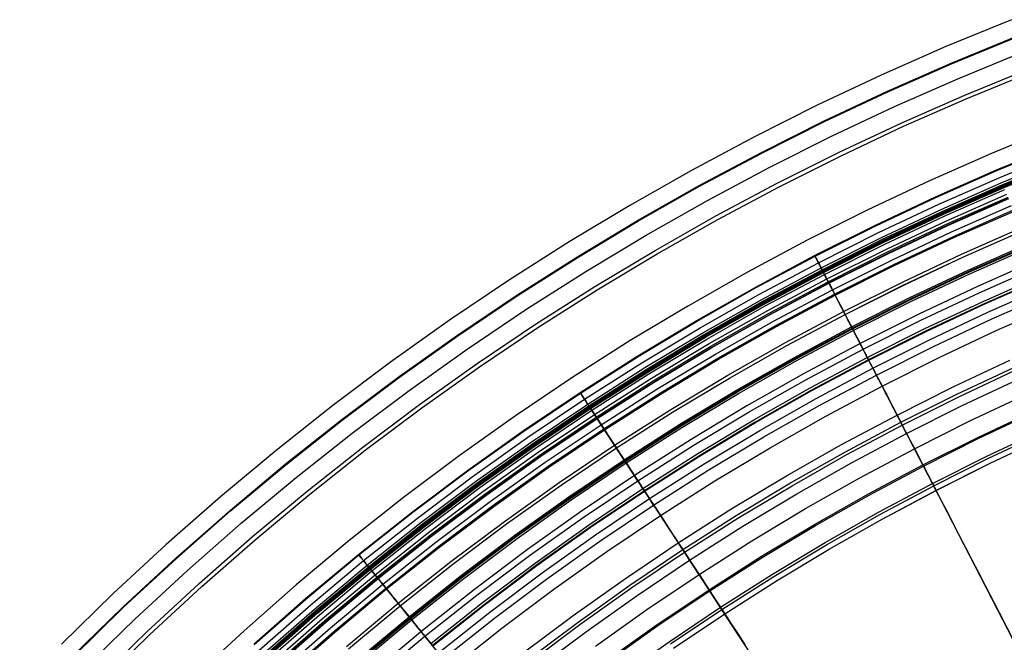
# Model space of a CAD drawing. Header units: millimetres. Extents: x -14 to 488, y -50 to 50.
# Tile 128 of 256: x 272 to 284, y 26 to 34. Entities that reach past the tile are written whole.
import ezdxf

# ---------------------------------------------------------------- set-up
doc = ezdxf.new("R2010")
doc.units = ezdxf.units.MM
doc.header["$MEASUREMENT"] = 0
doc.layers.add('Default', color=7, linetype='Continuous')

msp = doc.modelspace()

# ---------------------------------------------------------------- linework, layer by layer
at = {"layer": 'Default'}
for points in [[(284.491, 33.692), (283.644, 33.345), (282.807, 32.976), (281.979, 32.586), (281.161, 32.175), (280.354, 31.744), (279.557, 31.292), (278.773, 30.821), (278, 30.33), (277.225, 29.808), (276.463, 29.267), (275.715, 28.706), (274.982, 28.126), (274.264, 27.527), (273.562, 26.91), (272.876, 26.276), (272.206, 25.623)], [(272.336, 25.455), (273.004, 26.105), (273.688, 26.738), (274.387, 27.352), (275.101, 27.948), (275.83, 28.524), (276.572, 29.08), (277.326, 29.616), (278.093, 30.131), (278.87, 30.625), (279.657, 31.097), (280.453, 31.548), (281.257, 31.977), (282.069, 32.384), (282.888, 32.769), (283.712, 33.131), (284.54, 33.471)], [(272.343, 25.448), (273.01, 26.099), (273.694, 26.731), (274.393, 27.345), (275.107, 27.941), (275.836, 28.516), (276.577, 29.072), (277.332, 29.608), (278.098, 30.123), (278.874, 30.617), (279.661, 31.089), (280.457, 31.54), (281.262, 31.969), (282.073, 32.376), (282.891, 32.76), (283.715, 33.123), (284.544, 33.463)], [(272.492, 25.3), (273.155, 25.946), (273.835, 26.575), (274.53, 27.185), (275.24, 27.777), (275.964, 28.35), (276.701, 28.902), (277.451, 29.435), (278.213, 29.947), (278.985, 30.438), (279.767, 30.908), (280.559, 31.356), (281.358, 31.782), (282.165, 32.186), (282.979, 32.569), (283.798, 32.929), (284.621, 33.267)], [(272.653, 25.139), (273.312, 25.781), (273.987, 26.406), (274.678, 27.012), (275.383, 27.6), (276.103, 28.169), (276.836, 28.719), (277.581, 29.248), (278.337, 29.756), (279.105, 30.244), (279.882, 30.711), (280.668, 31.156), (281.463, 31.58), (282.265, 31.982), (283.073, 32.361), (283.887, 32.719), (284.705, 33.055)], [(272.689, 25.102), (273.347, 25.744), (274.022, 26.368), (274.711, 26.973), (275.416, 27.561), (276.134, 28.129), (276.866, 28.677), (277.61, 29.205), (278.365, 29.713), (279.132, 30.2), (279.908, 30.666), (280.693, 31.111), (281.486, 31.534), (282.287, 31.935), (283.094, 32.315), (283.907, 32.672), (284.724, 33.007)], [(285.043, 32.298), (284.232, 31.965), (283.429, 31.611), (282.635, 31.237), (281.851, 30.843), (281.077, 30.43), (280.314, 29.997), (279.562, 29.545), (278.821, 29.074), (278.078, 28.574), (277.347, 28.055), (276.631, 27.518), (275.928, 26.962), (275.24, 26.388), (274.567, 25.797), (273.909, 25.188)], [(285.043, 32.298), (284.232, 31.965), (283.429, 31.611), (282.635, 31.237), (281.851, 30.843), (281.077, 30.43), (280.314, 29.997), (279.562, 29.545), (278.821, 29.074), (278.078, 28.574), (277.347, 28.055), (276.631, 27.518), (275.928, 26.962), (275.24, 26.388), (274.567, 25.797), (273.909, 25.188)], [(274.692, 25.624), (275.362, 26.213), (276.047, 26.783), (276.745, 27.335), (277.456, 27.868), (278.179, 28.382), (278.913, 28.875), (279.658, 29.349), (280.412, 29.801), (281.175, 30.234), (281.946, 30.645), (282.724, 31.035), (283.509, 31.403), (284.298, 31.751), (285.093, 32.077)], [(274.698, 25.617), (275.368, 26.206), (276.053, 26.776), (276.751, 27.328), (277.462, 27.861), (278.184, 28.374), (278.918, 28.868), (279.663, 29.341), (280.417, 29.794), (281.18, 30.226), (281.951, 30.637), (282.728, 31.026), (283.512, 31.395), (284.302, 31.742), (285.096, 32.068)], [(274.762, 25.546), (275.43, 26.133), (276.113, 26.702), (276.809, 27.253), (277.517, 27.784), (278.238, 28.296), (278.97, 28.788), (279.713, 29.26), (280.465, 29.712), (281.226, 30.142), (281.994, 30.552), (282.77, 30.941), (283.552, 31.308), (284.339, 31.655), (285.131, 31.98)], [(274.811, 25.492), (275.478, 26.077), (276.159, 26.645), (276.854, 27.194), (277.561, 27.725), (278.28, 28.235), (279.011, 28.726), (279.752, 29.197), (280.502, 29.648), (281.261, 30.078), (282.028, 30.487), (282.802, 30.875), (283.582, 31.241), (284.368, 31.587), (285.158, 31.911)], [(274.829, 25.471), (275.496, 26.057), (276.176, 26.624), (276.87, 27.173), (277.577, 27.702), (278.296, 28.213), (279.026, 28.703), (279.766, 29.174), (280.516, 29.624), (281.274, 30.054), (282.041, 30.462), (282.814, 30.85), (283.594, 31.216), (284.379, 31.562), (285.168, 31.886)], [(274.839, 25.461), (275.505, 26.046), (276.185, 26.613), (276.879, 27.162), (277.585, 27.691), (278.304, 28.201), (279.033, 28.692), (279.773, 29.162), (280.523, 29.612), (281.281, 30.041), (282.047, 30.45), (282.82, 30.837), (283.599, 31.204), (284.384, 31.549), (285.173, 31.873)], [(274.848, 25.451), (275.513, 26.036), (276.193, 26.603), (276.887, 27.151), (277.593, 27.681), (278.311, 28.191), (279.041, 28.681), (279.78, 29.151), (280.529, 29.601), (281.287, 30.03), (282.053, 30.438), (282.826, 30.826), (283.605, 31.192), (284.389, 31.537), (285.178, 31.86)], [(274.857, 25.441), (275.522, 26.026), (276.202, 26.592), (276.895, 27.14), (277.601, 27.669), (278.319, 28.179), (279.048, 28.669), (279.787, 29.139), (280.536, 29.589), (281.294, 30.018), (282.059, 30.426), (282.832, 30.813), (283.611, 31.179), (284.395, 31.524), (285.183, 31.848)], [(274.876, 25.42), (275.541, 26.004), (276.22, 26.57), (276.913, 27.117), (277.618, 27.646), (278.335, 28.156), (279.064, 28.645), (279.803, 29.115), (280.551, 29.564), (281.308, 29.993), (282.073, 30.4), (282.844, 30.787), (283.622, 31.153), (284.406, 31.498)], [(274.919, 25.372), (275.583, 25.955), (276.261, 26.52), (276.952, 27.066), (277.656, 27.594), (278.372, 28.102), (279.099, 28.591), (279.836, 29.06), (280.583, 29.508), (281.339, 29.936), (282.102, 30.343), (282.873, 30.729), (283.649, 31.094), (284.431, 31.438)], [(274.946, 25.342), (275.609, 25.924), (276.286, 26.488), (276.977, 27.034), (277.68, 27.561), (278.395, 28.069), (279.121, 28.557), (279.858, 29.026), (280.604, 29.473), (281.358, 29.901), (282.121, 30.307), (282.89, 30.693), (283.666, 31.058), (284.447, 31.401)], [(274.958, 25.328), (275.621, 25.91), (276.298, 26.474), (276.988, 27.02), (277.691, 27.547), (278.405, 28.055), (279.131, 28.542), (279.867, 29.01), (280.613, 29.458), (281.367, 29.885), (282.129, 30.291), (282.898, 30.677), (283.673, 31.041), (284.454, 31.385)], [(274.961, 25.326), (275.623, 25.907), (276.3, 26.471), (276.99, 27.017), (277.693, 27.544), (278.407, 28.051), (279.133, 28.539), (279.869, 29.007), (280.615, 29.455), (281.369, 29.882), (282.131, 30.288), (282.9, 30.673), (283.675, 31.038), (284.455, 31.381)], [(275.025, 25.255), (275.686, 25.835), (276.36, 26.397), (277.048, 26.941), (277.749, 27.467), (278.462, 27.973), (279.185, 28.459), (279.919, 28.926), (280.663, 29.372), (281.415, 29.798), (282.175, 30.203), (282.942, 30.587), (283.715, 30.951), (284.493, 31.293)], [(275.067, 25.208), (275.727, 25.787), (276.4, 26.348), (277.087, 26.891), (277.786, 27.415), (278.498, 27.921), (279.22, 28.406), (279.953, 28.872), (280.695, 29.317), (281.445, 29.742), (282.204, 30.147), (282.969, 30.53), (283.741, 30.893), (284.518, 31.235)], [(275.078, 25.196), (275.737, 25.775), (276.41, 26.336), (277.097, 26.879), (277.796, 27.403), (278.507, 27.908), (279.229, 28.393), (279.961, 28.858), (280.703, 29.304), (281.453, 29.729), (282.211, 30.133), (282.976, 30.516), (283.747, 30.879), (284.524, 31.22)], [(275.892, 25.593), (276.561, 26.151), (277.242, 26.69), (277.936, 27.21), (278.642, 27.711), (279.359, 28.193), (280.086, 28.655), (280.823, 29.098), (281.568, 29.519), (282.321, 29.921), (283.08, 30.302), (283.846, 30.662), (284.617, 31.001)], [(275.919, 25.562), (276.586, 26.119), (277.267, 26.657), (277.961, 27.177), (278.666, 27.677), (279.382, 28.159), (280.108, 28.62), (280.844, 29.062), (281.588, 29.483), (282.339, 29.884), (283.098, 30.265), (283.863, 30.624), (284.633, 30.963)], [(275.919, 25.562), (276.587, 26.118), (277.267, 26.657), (277.961, 27.177), (278.666, 27.677), (279.382, 28.159), (280.108, 28.62), (280.844, 29.062), (281.588, 29.483), (282.34, 29.884), (283.098, 30.264), (283.863, 30.624), (284.633, 30.963)], [(276.037, 25.424), (276.701, 25.978), (277.378, 26.513), (278.068, 27.03), (278.769, 27.528), (279.481, 28.007), (280.203, 28.466), (280.935, 28.905), (281.675, 29.324), (282.423, 29.723), (283.178, 30.101), (283.938, 30.459), (284.704, 30.796)], [(276.048, 25.412), (276.711, 25.965), (277.388, 26.5), (278.077, 27.017), (278.778, 27.515), (279.49, 27.993), (280.212, 28.452), (280.943, 28.891), (281.683, 29.31), (282.43, 29.708), (283.185, 30.086), (283.945, 30.444), (284.711, 30.78)], [(276.055, 25.403), (276.718, 25.956), (277.395, 26.491), (278.084, 27.008), (278.785, 27.506), (279.496, 27.984), (280.218, 28.443), (280.949, 28.882), (281.688, 29.3), (282.435, 29.699), (283.189, 30.077), (283.95, 30.434), (284.715, 30.77)], [(276.07, 25.386), (276.733, 25.938), (277.409, 26.473), (278.098, 26.989), (278.798, 27.486), (279.509, 27.964), (280.23, 28.423), (280.961, 28.861), (281.7, 29.28), (282.446, 29.678), (283.2, 30.055), (283.959, 30.413), (284.724, 30.749)], [(284.819, 30.584), (284.051, 30.246), (283.291, 29.888), (282.541, 29.511), (281.8, 29.116), (281.07, 28.702), (280.351, 28.269), (279.642, 27.819), (278.931, 27.341), (278.232, 26.844), (277.546, 26.33), (276.874, 25.798), (276.215, 25.248), (275.571, 24.683), (274.942, 24.1), (274.328, 23.502), (273.629, 22.781), (272.952, 22.04), (272.297, 21.279), (271.666, 20.498)], [(284.819, 30.584), (284.051, 30.246), (283.291, 29.888), (282.541, 29.511), (281.8, 29.116), (281.07, 28.702), (280.351, 28.269), (279.642, 27.819), (278.931, 27.341), (278.232, 26.844), (277.546, 26.33), (276.874, 25.798), (276.215, 25.248)], [(276.248, 25.177), (276.906, 25.726), (277.576, 26.256), (278.259, 26.768), (278.954, 27.261), (279.659, 27.735), (280.374, 28.19), (281.099, 28.625), (281.832, 29.04), (282.572, 29.435), (283.319, 29.809), (284.073, 30.163), (284.831, 30.497)], [(276.982, 25.632), (277.65, 26.16), (278.33, 26.67), (279.022, 27.162), (279.725, 27.634), (280.437, 28.087), (281.159, 28.521), (281.89, 28.934), (282.627, 29.327), (283.372, 29.701), (284.123, 30.053), (284.878, 30.386)], [(284.892, 30.354), (284.137, 30.022), (283.387, 29.67), (282.643, 29.297), (281.906, 28.904), (281.177, 28.491), (280.456, 28.058), (279.744, 27.605), (279.042, 27.133), (278.35, 26.643), (277.671, 26.133), (277.003, 25.605)], [(277.007, 25.601), (277.674, 26.128), (278.354, 26.638), (279.045, 27.129), (279.747, 27.6), (280.459, 28.053), (281.18, 28.486), (281.909, 28.899), (282.646, 29.292), (283.39, 29.664), (284.139, 30.017), (284.894, 30.349)], [(277.08, 25.511), (277.745, 26.037), (278.422, 26.545), (279.111, 27.034), (279.81, 27.504), (280.519, 27.955), (281.238, 28.386), (281.965, 28.798), (282.699, 29.189), (283.44, 29.561), (284.187, 29.912), (284.939, 30.243)], [(277.142, 25.434), (277.805, 25.958), (278.48, 26.464), (279.167, 26.952), (279.864, 27.421), (280.571, 27.87), (281.288, 28.3), (282.012, 28.711), (282.744, 29.101), (283.483, 29.471), (284.228, 29.821), (284.978, 30.151)], [(277.244, 25.309), (277.903, 25.831), (278.575, 26.335), (279.258, 26.82), (279.952, 27.286), (280.656, 27.733), (281.369, 28.161), (282.09, 28.57), (282.818, 28.958), (283.554, 29.327), (284.295, 29.675), (285.041, 30.003)], [(278.16, 25.497), (278.823, 25.994), (279.498, 26.473), (280.183, 26.934), (280.877, 27.375), (281.581, 27.798), (282.293, 28.201), (283.012, 28.584), (283.738, 28.948), (284.469, 29.292)], [(278.225, 25.413), (278.886, 25.909), (279.558, 26.386), (280.241, 26.845), (280.933, 27.285), (281.634, 27.706), (282.344, 28.108), (283.061, 28.49), (283.784, 28.852), (284.513, 29.195)], [(278.249, 25.381), (278.91, 25.876), (279.581, 26.353), (280.263, 26.811), (280.954, 27.251), (281.654, 27.671), (282.363, 28.073), (283.079, 28.454), (283.801, 28.816), (284.53, 29.159)], [(278.324, 25.285), (278.981, 25.778), (279.65, 26.253), (280.329, 26.71), (281.018, 27.148), (281.716, 27.566), (282.422, 27.966), (283.135, 28.346), (283.854, 28.707), (284.58, 29.048)], [(279.112, 25.598), (279.776, 26.07), (280.451, 26.524), (281.135, 26.958), (281.828, 27.374), (282.529, 27.771), (283.237, 28.149), (283.952, 28.507), (284.672, 28.846)], [(279.251, 25.408), (279.91, 25.876), (280.58, 26.326), (281.259, 26.758), (281.946, 27.171), (282.642, 27.565), (283.345, 27.939), (284.054, 28.295), (284.769, 28.631)], [(279.262, 25.394), (279.92, 25.862), (280.589, 26.312), (281.268, 26.743), (281.955, 27.156), (282.651, 27.549), (283.353, 27.924), (284.062, 28.279), (284.777, 28.615)], [(279.41, 25.191), (280.063, 25.655), (280.727, 26.101), (281.4, 26.529), (282.082, 26.938), (282.772, 27.329), (283.469, 27.7), (284.172, 28.053), (284.881, 28.386)], [(280.083, 25.626), (280.746, 26.072), (281.418, 26.499), (282.099, 26.908), (282.788, 27.299), (283.485, 27.67), (284.187, 28.022), (284.895, 28.355)], [(280.121, 25.571), (280.783, 26.016), (281.454, 26.443), (282.133, 26.851), (282.821, 27.24), (283.515, 27.61), (284.216, 27.962), (284.923, 28.294)], [(280.122, 25.57), (280.784, 26.015), (281.454, 26.441), (282.134, 26.849), (282.821, 27.238), (283.516, 27.609), (284.217, 27.96), (284.924, 28.292)]]:
    msp.add_lwpolyline(points, dxfattribs=at)
at = {"layer": 'Default', "extrusion": (0.836996, 0.54721, 0)}
for points in [[(-129.739, 24.755), (-129.738, 24.722), (-129.737, 24.688), (-129.735, 24.655), (-129.732, 24.621), (-129.729, 24.586), (-129.725, 24.552), (-129.719, 24.517), (-129.713, 24.482), (-129.707, 24.448), (-129.699, 24.413), (-129.69, 24.378), (-129.681, 24.343), (-129.67, 24.308), (-129.659, 24.273), (-129.646, 24.238), (-129.633, 24.203), (-129.619, 24.169), (-129.604, 24.134), (-129.588, 24.1), (-129.571, 24.066), (-129.553, 24.033), (-129.534, 24), (-129.515, 23.967), (-129.494, 23.935), (-129.473, 23.903), (-129.45, 23.871), (-129.427, 23.84), (-129.403, 23.81), (-129.378, 23.78), (-129.353, 23.751), (-129.326, 23.722), (-129.299, 23.695), (-129.271, 23.668), (-129.243, 23.641), (-129.214, 23.616), (-129.184, 23.591), (-129.154, 23.567), (-129.123, 23.544), (-129.091, 23.521), (-129.059, 23.5), (-129.027, 23.479), (-128.994, 23.46), (-128.961, 23.441), (-128.927, 23.423), (-128.894, 23.406), (-128.86, 23.39), (-128.825, 23.375), (-128.791, 23.361), (-128.756, 23.347), (-128.721, 23.335), (-128.686, 23.324), (-128.651, 23.313), (-128.616, 23.304), (-128.581, 23.295), (-128.546, 23.287), (-128.511, 23.28), (-128.477, 23.274), (-128.442, 23.269), (-128.408, 23.265), (-128.373, 23.261), (-128.339, 23.259), (-128.305, 23.257), (-128.272, 23.256), (-128.239, 23.255), (-128.205, 23.256), (-128.172, 23.257), (-128.138, 23.259), (-128.104, 23.261), (-128.069, 23.265), (-128.035, 23.269), (-128, 23.274), (-127.966, 23.28), (-127.931, 23.287), (-127.896, 23.295), (-127.861, 23.304), (-127.826, 23.313), (-127.791, 23.324), (-127.756, 23.335), (-127.721, 23.347), (-127.686, 23.361), (-127.652, 23.375), (-127.618, 23.39), (-127.583, 23.406), (-127.55, 23.423), (-127.516, 23.441), (-127.483, 23.46), (-127.45, 23.479), (-127.418, 23.5), (-127.386, 23.521), (-127.354, 23.544), (-127.323, 23.567), (-127.293, 23.591), (-127.263, 23.616), (-127.234, 23.641), (-127.206, 23.668), (-127.178, 23.695), (-127.151, 23.722), (-127.124, 23.751), (-127.099, 23.78), (-127.074, 23.81), (-127.05, 23.84), (-127.027, 23.871), (-127.004, 23.903), (-126.983, 23.935), (-126.962, 23.967), (-126.943, 24), (-126.924, 24.033), (-126.906, 24.066), (-126.889, 24.1), (-126.873, 24.134), (-126.858, 24.169), (-126.844, 24.203), (-126.831, 24.238), (-126.818, 24.273), (-126.807, 24.308), (-126.796, 24.343), (-126.787, 24.378), (-126.778, 24.413), (-126.77, 24.448), (-126.764, 24.482), (-126.758, 24.517), (-126.752, 24.552), (-126.748, 24.586), (-126.745, 24.621), (-126.742, 24.655), (-126.74, 24.688), (-126.739, 24.722), (-126.739, 24.755)], [(-126.739, 24.755), (-126.739, 24.789), (-126.74, 24.822), (-126.742, 24.856), (-126.745, 24.89), (-126.748, 24.924), (-126.752, 24.959), (-126.758, 24.994), (-126.764, 25.028), (-126.77, 25.063), (-126.778, 25.098), (-126.787, 25.133), (-126.796, 25.168), (-126.807, 25.203), (-126.818, 25.238), (-126.831, 25.273), (-126.844, 25.307), (-126.858, 25.342), (-126.873, 25.376), (-126.889, 25.41), (-126.906, 25.444), (-126.924, 25.478), (-126.943, 25.511), (-126.962, 25.544), (-126.983, 25.576), (-127.004, 25.608), (-127.027, 25.64), (-127.05, 25.67), (-127.074, 25.701), (-127.099, 25.731), (-127.124, 25.76), (-127.151, 25.788), (-127.178, 25.816), (-127.206, 25.843), (-127.234, 25.869), (-127.263, 25.895), (-127.293, 25.92), (-127.323, 25.944), (-127.354, 25.967), (-127.386, 25.989), (-127.418, 26.011), (-127.45, 26.031), (-127.483, 26.051), (-127.516, 26.07), (-127.55, 26.088), (-127.583, 26.105), (-127.618, 26.121), (-127.652, 26.136), (-127.686, 26.15), (-127.721, 26.163), (-127.756, 26.176), (-127.791, 26.187), (-127.826, 26.197), (-127.861, 26.207), (-127.896, 26.216), (-127.931, 26.223), (-127.966, 26.23), (-128, 26.236), (-128.035, 26.241), (-128.069, 26.246), (-128.104, 26.249), (-128.138, 26.252), (-128.172, 26.254), (-128.205, 26.255), (-128.239, 26.255), (-128.272, 26.255), (-128.305, 26.254), (-128.339, 26.252), (-128.373, 26.249), (-128.408, 26.246), (-128.442, 26.241), (-128.477, 26.236), (-128.511, 26.23), (-128.546, 26.223), (-128.581, 26.216), (-128.616, 26.207), (-128.651, 26.197), (-128.686, 26.187), (-128.721, 26.176), (-128.756, 26.163), (-128.791, 26.15), (-128.825, 26.136), (-128.86, 26.121), (-128.894, 26.105), (-128.927, 26.088), (-128.961, 26.07), (-128.994, 26.051), (-129.027, 26.031), (-129.059, 26.011), (-129.091, 25.989), (-129.123, 25.967), (-129.154, 25.944), (-129.184, 25.92), (-129.214, 25.895), (-129.243, 25.869), (-129.271, 25.843), (-129.299, 25.816), (-129.326, 25.788), (-129.353, 25.76), (-129.378, 25.731), (-129.403, 25.701), (-129.427, 25.67), (-129.45, 25.64), (-129.473, 25.608), (-129.494, 25.576), (-129.515, 25.544), (-129.534, 25.511), (-129.553, 25.478), (-129.571, 25.444), (-129.588, 25.41), (-129.604, 25.376), (-129.619, 25.342), (-129.633, 25.307), (-129.646, 25.273), (-129.659, 25.238), (-129.67, 25.203), (-129.681, 25.168), (-129.69, 25.133), (-129.699, 25.098), (-129.707, 25.063), (-129.713, 25.028), (-129.719, 24.994), (-129.725, 24.959), (-129.729, 24.924), (-129.732, 24.89), (-129.735, 24.856), (-129.737, 24.822), (-129.738, 24.789), (-129.739, 24.755)]]:
    msp.add_lwpolyline(points, dxfattribs=at)
at = {"layer": 'Default'}
for points in [[(282.643, 29.297, 27.632), (282.674, 29.237, 27.611), (282.704, 29.179, 27.588), (282.734, 29.121, 27.564), (282.764, 29.064, 27.538), (282.793, 29.007, 27.509), (282.822, 28.952, 27.479), (282.85, 28.897, 27.448), (282.878, 28.843, 27.415), (282.905, 28.791, 27.38), (282.932, 28.739, 27.344), (282.958, 28.689, 27.307), (282.983, 28.639, 27.268), (283.008, 28.591, 27.228), (283.032, 28.544, 27.187), (283.056, 28.499, 27.145), (283.079, 28.454, 27.102), (283.101, 28.411, 27.057), (283.122, 28.37, 27.012), (283.143, 28.33, 26.966), (283.163, 28.291, 26.919), (283.183, 28.253, 26.872), (283.201, 28.217, 26.824), (283.219, 28.182, 26.775), (283.237, 28.149, 26.726), (283.254, 28.116, 26.676), (283.27, 28.085, 26.626), (283.285, 28.056, 26.575), (283.3, 28.027, 26.524), (283.314, 27.999, 26.473), (283.328, 27.973, 26.422), (283.341, 27.948, 26.371), (283.353, 27.924, 26.319), (283.365, 27.901, 26.267), (283.376, 27.879, 26.215), (283.387, 27.858, 26.163), (283.398, 27.838, 26.111), (283.407, 27.819, 26.059), (283.417, 27.801, 26.006), (283.425, 27.784, 25.954), (283.434, 27.768, 25.902), (283.449, 27.739, 25.797), (283.462, 27.712, 25.692), (283.474, 27.69, 25.587), (283.485, 27.67, 25.482), (283.493, 27.653, 25.377), (283.501, 27.639, 25.273), (283.507, 27.627, 25.168), (283.511, 27.619, 25.064), (283.514, 27.612, 24.96), (283.516, 27.609, 24.856), (283.517, 27.608, 24.753), (283.516, 27.609, 24.649), (283.514, 27.612, 24.546), (283.511, 27.618, 24.443), (283.507, 27.626, 24.34), (283.502, 27.636, 24.237), (283.495, 27.649, 24.135), (283.488, 27.664, 24.033), (283.479, 27.681, 23.931), (283.469, 27.7, 23.83), (283.458, 27.722, 23.728), (283.445, 27.746, 23.627), (283.432, 27.772, 23.527), (283.417, 27.801, 23.427), (283.401, 27.832, 23.327), (283.384, 27.865, 23.228), (283.365, 27.901, 23.13), (283.345, 27.939, 23.031), (283.324, 27.98, 22.934), (283.301, 28.024, 22.837), (283.277, 28.071, 22.741), (283.252, 28.12, 22.646), (283.225, 28.172, 22.552), (283.196, 28.227, 22.459), (283.166, 28.285, 22.367), (283.135, 28.346, 22.277), (283.101, 28.411, 22.188), (283.066, 28.479, 22.1), (283.048, 28.514, 22.057), (283.029, 28.55, 22.015), (283.01, 28.587, 21.973), (282.991, 28.625, 21.931), (282.971, 28.663, 21.89), (282.95, 28.703, 21.85), (282.93, 28.743, 21.81), (282.908, 28.784, 21.771), (282.887, 28.826, 21.733), (282.864, 28.869, 21.695), (282.842, 28.913, 21.658), (282.81, 28.974, 21.609), (282.801, 28.991, 21.595), (282.793, 29.008, 21.58), (282.784, 29.025, 21.564), (282.774, 29.043, 21.547), (282.765, 29.062, 21.529), (282.744, 29.101, 21.488), (282.723, 29.143, 21.441), (282.699, 29.189, 21.387), (282.673, 29.239, 21.325), (282.646, 29.292, 21.256), (282.618, 29.346, 21.182), (282.59, 29.4, 21.106), (282.563, 29.452, 21.029), (282.536, 29.504, 20.948), (282.51, 29.555, 20.862), (282.484, 29.606, 20.77), (282.457, 29.657, 20.67), (282.43, 29.708, 20.562), (282.403, 29.761, 20.444), (282.376, 29.814, 20.315), (282.348, 29.867, 20.173), (282.321, 29.921, 20.019), (282.293, 29.975, 19.85), (282.265, 30.028, 19.666), (282.238, 30.081, 19.466), (282.211, 30.133, 19.249), (282.185, 30.184, 19.015), (282.159, 30.233, 18.762), (282.134, 30.281, 18.49), (282.11, 30.327, 18.198), (282.088, 30.371, 17.886), (282.066, 30.412, 17.552), (282.028, 30.487, 16.82), (281.996, 30.548, 15.995), (281.972, 30.595, 15.073), (281.957, 30.625, 14.048), (281.946, 30.645, 6.857), (281.947, 30.643, 6.677), (281.949, 30.639, 6.5), (281.953, 30.631, 6.328), (281.959, 30.621, 6.16), (281.965, 30.608, 5.995), (281.974, 30.592, 5.834), (281.983, 30.573, 5.678), (281.994, 30.552, 5.525), (282.007, 30.528, 5.376), (282.02, 30.502, 5.231), (282.035, 30.473, 5.09), (282.052, 30.441, 4.953), (282.069, 30.407, 4.819), (282.088, 30.371, 4.689), (282.108, 30.332, 4.563), (282.129, 30.291, 4.44), (282.151, 30.248, 4.321), (282.175, 30.203, 4.205), (282.199, 30.155, 4.093), (282.225, 30.106, 3.983), (282.252, 30.054, 3.877), (282.28, 29.999, 3.774), (282.309, 29.943, 3.673), (282.339, 29.884, 3.575), (282.371, 29.823, 3.48), (282.404, 29.76, 3.388), (282.438, 29.694, 3.297), (282.473, 29.626, 3.21), (282.509, 29.556, 3.124), (282.547, 29.482, 3.041), (282.587, 29.406, 2.96), (282.627, 29.327, 2.88), (282.67, 29.246, 2.803), (282.714, 29.161, 2.728), (282.759, 29.073, 2.654), (282.806, 28.982, 2.582), (282.855, 28.888, 2.513), (282.905, 28.79, 2.445), (282.958, 28.689, 2.379), (283.012, 28.584, 2.316), (283.068, 28.476, 2.254), (283.126, 28.364, 2.194), (283.186, 28.248, 2.136), (283.248, 28.128, 2.08), (283.311, 28.005, 2.027), (283.377, 27.877, 1.975), (283.445, 27.746, 1.926), (283.515, 27.61, 1.88), (283.587, 27.471, 1.836), (283.662, 27.327, 1.794), (283.738, 27.18, 1.755), (283.816, 27.028, 1.718), (283.897, 26.873, 1.684), (283.979, 26.713, 1.653), (284.064, 26.55, 1.625), (284.15, 26.382, 1.599), (284.33, 26.034, 1.556), (284.518, 25.671, 1.525)], [(286.467, 21.903, 111.032), (284.312, 26.069, 84.245), (283.591, 27.465, 73.662), (283.061, 28.49, 64.694), (282.685, 29.216, 57.071), (282.435, 29.699, 50.699), (282.175, 30.203, 40.888), (282.047, 30.45, 33.319), (282.036, 30.472, 31.517), (282.041, 30.462, 30.987), (282.045, 30.453, 30.737), (282.052, 30.44, 30.496), (282.06, 30.424, 30.267), (282.071, 30.404, 30.049), (282.083, 30.381, 29.842), (282.097, 30.354, 29.647), (282.105, 30.339, 29.554), (282.113, 30.323, 29.464), (282.122, 30.306, 29.377), (282.131, 30.288, 29.293), (282.141, 30.269, 29.212), (282.151, 30.249, 29.133), (282.162, 30.228, 29.056), (282.173, 30.206, 28.981), (282.185, 30.183, 28.907), (282.198, 30.159, 28.836), (282.21, 30.134, 28.766), (282.224, 30.109, 28.698), (282.237, 30.082, 28.633), (282.251, 30.056, 28.569), (282.265, 30.028, 28.508), (282.28, 30, 28.448), (282.294, 29.972, 28.391), (282.309, 29.943, 28.335), (282.324, 29.914, 28.282), (282.34, 29.884, 28.231), (282.355, 29.854, 28.182), (282.371, 29.824, 28.135), (282.386, 29.794, 28.09), (282.402, 29.764, 28.047), (282.417, 29.734, 28.007), (282.432, 29.704, 27.968), (282.448, 29.675, 27.932), (282.463, 29.646, 27.898), (282.478, 29.617, 27.866), (282.492, 29.589, 27.837), (282.507, 29.561, 27.809), (282.521, 29.534, 27.783), (282.534, 29.508, 27.76), (282.547, 29.482, 27.739), (282.56, 29.458, 27.72), (282.566, 29.446, 27.711), (282.582, 29.415, 27.69), (282.591, 29.398, 27.679), (282.595, 29.39, 27.674), (282.599, 29.383, 27.669), (282.602, 29.376, 27.665), (282.606, 29.369, 27.662), (282.61, 29.361, 27.658), (282.614, 29.354, 27.654), (282.618, 29.346, 27.651), (282.622, 29.338, 27.647), (282.632, 29.319, 27.64), (282.643, 29.297, 27.632)], [(279.744, 27.605, 27.632), (279.78, 27.549, 27.611), (279.816, 27.494, 27.588), (279.852, 27.439, 27.564), (279.887, 27.385, 27.538), (279.922, 27.332, 27.509), (279.956, 27.28, 27.479), (279.99, 27.228, 27.448), (280.023, 27.178, 27.415), (280.055, 27.128, 27.38), (280.087, 27.08, 27.344), (280.118, 27.032, 27.307), (280.149, 26.986, 27.268), (280.178, 26.94, 27.228), (280.207, 26.896, 27.187), (280.235, 26.853, 27.145), (280.263, 26.811, 27.102), (280.289, 26.771, 27.057), (280.315, 26.732, 27.012), (280.339, 26.694, 26.966), (280.363, 26.657, 26.919), (280.386, 26.622, 26.872), (280.409, 26.588, 26.824), (280.43, 26.555, 26.775), (280.451, 26.524, 26.726), (280.471, 26.493, 26.676), (280.49, 26.464, 26.626), (280.508, 26.436, 26.575), (280.526, 26.409, 26.524), (280.543, 26.383, 26.473), (280.559, 26.358, 26.422), (280.575, 26.334, 26.371), (280.589, 26.312, 26.319), (280.604, 26.29, 26.267), (280.617, 26.269, 26.215), (280.63, 26.249, 26.163), (280.642, 26.231, 26.111), (280.654, 26.213, 26.059), (280.665, 26.196, 26.006), (280.676, 26.18, 25.954), (280.685, 26.165, 25.902), (280.704, 26.137, 25.797), (280.72, 26.112, 25.692), (280.734, 26.091, 25.587), (280.746, 26.072, 25.482), (280.756, 26.056, 25.377), (280.765, 26.043, 25.273), (280.772, 26.032, 25.168), (280.778, 26.024, 25.064), (280.781, 26.018, 24.96), (280.784, 26.015, 24.856), (280.784, 26.014, 24.753), (280.784, 26.015, 24.649), (280.781, 26.018, 24.546), (280.778, 26.023, 24.443), (280.773, 26.031, 24.34), (280.767, 26.041, 24.237), (280.759, 26.053, 24.135), (280.75, 26.067, 24.033), (280.739, 26.083, 23.931), (280.727, 26.101, 23.83), (280.714, 26.121, 23.728), (280.699, 26.144, 23.627), (280.683, 26.169, 23.527), (280.665, 26.196, 23.427), (280.646, 26.225, 23.327), (280.626, 26.256, 23.228), (280.604, 26.29, 23.13), (280.58, 26.326, 23.031), (280.555, 26.365, 22.934), (280.528, 26.406, 22.837), (280.499, 26.45, 22.741), (280.469, 26.496, 22.646), (280.437, 26.545, 22.552), (280.403, 26.597, 22.459), (280.367, 26.652, 22.367), (280.329, 26.71, 22.277), (280.289, 26.771, 22.188), (280.248, 26.834, 22.1), (280.226, 26.868, 22.057), (280.204, 26.902, 22.015), (280.181, 26.936, 21.973), (280.158, 26.972, 21.931), (280.134, 27.008, 21.89), (280.11, 27.045, 21.85), (280.085, 27.083, 21.81), (280.059, 27.122, 21.771), (280.034, 27.162, 21.733), (280.007, 27.202, 21.695), (279.98, 27.244, 21.658), (279.942, 27.302, 21.609), (279.932, 27.317, 21.595), (279.922, 27.333, 21.58), (279.911, 27.35, 21.564), (279.9, 27.366, 21.547), (279.888, 27.384, 21.529), (279.864, 27.421, 21.488), (279.838, 27.461, 21.441), (279.81, 27.504, 21.387), (279.779, 27.551, 21.325), (279.747, 27.6, 21.256), (279.713, 27.652, 21.182), (279.68, 27.702, 21.106), (279.648, 27.752, 21.029), (279.616, 27.8, 20.948), (279.585, 27.848, 20.862), (279.553, 27.896, 20.77), (279.522, 27.944, 20.67), (279.49, 27.993, 20.562), (279.458, 28.042, 20.444), (279.425, 28.092, 20.315), (279.392, 28.143, 20.173), (279.359, 28.193, 20.019), (279.326, 28.244, 19.85), (279.293, 28.294, 19.666), (279.261, 28.344, 19.466), (279.229, 28.393, 19.249), (279.197, 28.441, 19.015), (279.167, 28.488, 18.762), (279.137, 28.533, 18.49), (279.109, 28.576, 18.198), (279.082, 28.617, 17.886), (279.056, 28.656, 17.552), (279.011, 28.726, 16.82), (278.973, 28.784, 15.995), (278.944, 28.828, 15.073), (278.926, 28.856, 14.048), (278.913, 28.875, 6.857), (278.914, 28.874, 6.677), (278.917, 28.87, 6.5), (278.922, 28.863, 6.328), (278.928, 28.853, 6.16), (278.936, 28.841, 5.995), (278.946, 28.826, 5.834), (278.957, 28.808, 5.678), (278.97, 28.788, 5.525), (278.985, 28.766, 5.376), (279.001, 28.741, 5.231), (279.019, 28.713, 5.09), (279.039, 28.684, 4.953), (279.06, 28.652, 4.819), (279.082, 28.617, 4.689), (279.106, 28.581, 4.563), (279.131, 28.542, 4.44), (279.158, 28.502, 4.321), (279.185, 28.459, 4.205), (279.215, 28.414, 4.093), (279.245, 28.367, 3.983), (279.277, 28.318, 3.877), (279.311, 28.267, 3.774), (279.346, 28.214, 3.673), (279.382, 28.159, 3.575), (279.419, 28.101, 3.48), (279.458, 28.042, 3.388), (279.499, 27.98, 3.297), (279.541, 27.916, 3.21), (279.584, 27.849, 3.124), (279.629, 27.78, 3.041), (279.676, 27.708, 2.96), (279.725, 27.634, 2.88), (279.775, 27.557, 2.803), (279.827, 27.477, 2.728), (279.882, 27.394, 2.654), (279.938, 27.309, 2.582), (279.996, 27.22, 2.513), (280.056, 27.128, 2.445), (280.118, 27.032, 2.379), (280.183, 26.934, 2.316), (280.25, 26.832, 2.254), (280.319, 26.726, 2.194), (280.39, 26.617, 2.136), (280.464, 26.504, 2.08), (280.54, 26.388, 2.027), (280.618, 26.268, 1.975), (280.699, 26.144, 1.926), (280.783, 26.016, 1.88), (280.868, 25.885, 1.836), (280.957, 25.75, 1.794), (281.048, 25.611, 1.755)], [(281.732, 24.564, 84.245), (280.872, 25.879, 73.662), (280.241, 26.845, 64.694), (279.793, 27.529, 57.071), (279.496, 27.984, 50.699), (279.185, 28.459, 40.888), (279.033, 28.692, 33.319), (279.02, 28.712, 31.517), (279.026, 28.703, 30.987), (279.031, 28.695, 30.737), (279.039, 28.683, 30.496), (279.049, 28.667, 30.267), (279.061, 28.649, 30.049), (279.076, 28.627, 29.842), (279.093, 28.601, 29.647), (279.102, 28.587, 29.554), (279.112, 28.572, 29.464), (279.122, 28.556, 29.377), (279.133, 28.539, 29.293), (279.145, 28.521, 29.212), (279.157, 28.502, 29.133), (279.17, 28.482, 29.056), (279.184, 28.462, 28.981), (279.198, 28.44, 28.907), (279.213, 28.417, 28.836), (279.228, 28.394, 28.766), (279.244, 28.37, 28.698), (279.26, 28.345, 28.633), (279.276, 28.32, 28.569), (279.293, 28.294, 28.508), (279.31, 28.268, 28.448), (279.328, 28.241, 28.391), (279.346, 28.214, 28.335), (279.364, 28.186, 28.282), (279.382, 28.159, 28.231), (279.4, 28.131, 28.182), (279.419, 28.102, 28.135), (279.437, 28.074, 28.09), (279.456, 28.046, 28.047), (279.474, 28.017, 28.007), (279.493, 27.989, 27.968), (279.511, 27.962, 27.932), (279.529, 27.934, 27.898), (279.546, 27.907, 27.866), (279.564, 27.88, 27.837), (279.581, 27.854, 27.809), (279.598, 27.829, 27.783), (279.614, 27.804, 27.76), (279.629, 27.78, 27.739), (279.644, 27.757, 27.72), (279.652, 27.746, 27.711), (279.671, 27.716, 27.69), (279.681, 27.701, 27.679), (279.686, 27.693, 27.674), (279.691, 27.686, 27.669), (279.695, 27.68, 27.665), (279.699, 27.673, 27.662), (279.704, 27.666, 27.658), (279.708, 27.659, 27.654), (279.713, 27.652, 27.651), (279.718, 27.644, 27.647), (279.73, 27.626, 27.64), (279.744, 27.605, 27.632)], [(277.007, 25.601, 21.256), (276.968, 25.649, 21.182), (276.93, 25.695, 21.106), (276.893, 25.741, 21.029), (276.857, 25.786, 20.948), (276.82, 25.831, 20.862), (276.784, 25.875, 20.77), (276.748, 25.92, 20.67), (276.711, 25.965, 20.562), (276.674, 26.011, 20.444), (276.637, 26.057, 20.315), (276.599, 26.104, 20.173), (276.561, 26.151, 20.019), (276.522, 26.197, 19.85), (276.485, 26.244, 19.666), (276.447, 26.29, 19.466), (276.41, 26.336, 19.249), (276.374, 26.38, 19.015), (276.339, 26.424, 18.762), (276.305, 26.466, 18.49), (276.272, 26.506, 18.198), (276.241, 26.544, 17.886), (276.212, 26.58, 17.552), (276.159, 26.645, 16.82), (276.115, 26.699, 15.995), (276.082, 26.739, 15.073), (276.061, 26.766, 14.048), (276.047, 26.783, 6.857), (276.048, 26.782, 6.677), (276.051, 26.778, 6.5), (276.056, 26.772, 6.328), (276.064, 26.763, 6.16), (276.073, 26.751, 5.995), (276.084, 26.737, 5.834), (276.097, 26.721, 5.678), (276.113, 26.702, 5.525), (276.13, 26.681, 5.376), (276.148, 26.658, 5.231), (276.169, 26.633, 5.09), (276.191, 26.605, 4.953), (276.215, 26.576, 4.819), (276.241, 26.544, 4.689), (276.269, 26.51, 4.563), (276.298, 26.474, 4.44), (276.328, 26.437, 4.321), (276.36, 26.397, 4.205), (276.394, 26.356, 4.093), (276.429, 26.312, 3.983), (276.466, 26.267, 3.877), (276.505, 26.219, 3.774), (276.545, 26.17, 3.673), (276.586, 26.119, 3.575), (276.63, 26.065, 3.48), (276.675, 26.01, 3.388), (276.721, 25.953, 3.297), (276.769, 25.893, 3.21), (276.82, 25.831, 3.124), (276.872, 25.767, 3.041), (276.926, 25.701, 2.96), (276.982, 25.632, 2.88)], [(277.06, 25.535, 57.071), (276.718, 25.956, 50.699), (276.36, 26.397, 40.888), (276.185, 26.613, 33.319), (276.17, 26.632, 31.517), (276.176, 26.624, 30.987), (276.183, 26.616, 30.737), (276.192, 26.604, 30.496), (276.204, 26.59, 30.267), (276.218, 26.573, 30.049), (276.234, 26.553, 29.842), (276.253, 26.529, 29.647), (276.264, 26.516, 29.554), (276.275, 26.502, 29.464), (276.287, 26.487, 29.377), (276.3, 26.471, 29.293), (276.313, 26.455, 29.212), (276.328, 26.437, 29.133), (276.343, 26.419, 29.056), (276.358, 26.4, 28.981), (276.375, 26.379, 28.907), (276.392, 26.359, 28.836), (276.409, 26.337, 28.766), (276.427, 26.315, 28.698), (276.446, 26.292, 28.633), (276.465, 26.268, 28.569), (276.484, 26.244, 28.508), (276.504, 26.22, 28.448), (276.524, 26.195, 28.391), (276.545, 26.17, 28.335), (276.566, 26.144, 28.282), (276.587, 26.118, 28.231), (276.608, 26.092, 28.182), (276.629, 26.066, 28.135), (276.65, 26.04, 28.09), (276.672, 26.014, 28.047), (276.693, 25.987, 28.007), (276.714, 25.961, 27.968), (276.735, 25.936, 27.932), (276.756, 25.91, 27.898), (276.776, 25.885, 27.866), (276.796, 25.86, 27.837), (276.816, 25.836, 27.809), (276.835, 25.813, 27.783), (276.854, 25.79, 27.76), (276.872, 25.767, 27.739), (276.889, 25.746, 27.72), (276.897, 25.736, 27.711), (276.92, 25.708, 27.69), (276.932, 25.694, 27.679), (276.937, 25.687, 27.674), (276.942, 25.68, 27.669), (276.947, 25.674, 27.665), (276.952, 25.668, 27.662), (276.957, 25.662, 27.658), (276.963, 25.655, 27.654), (276.968, 25.648, 27.651), (276.974, 25.641, 27.647)]]:
    msp.add_polyline3d(points, dxfattribs=at)

doc.saveas('drawing.dxf')
